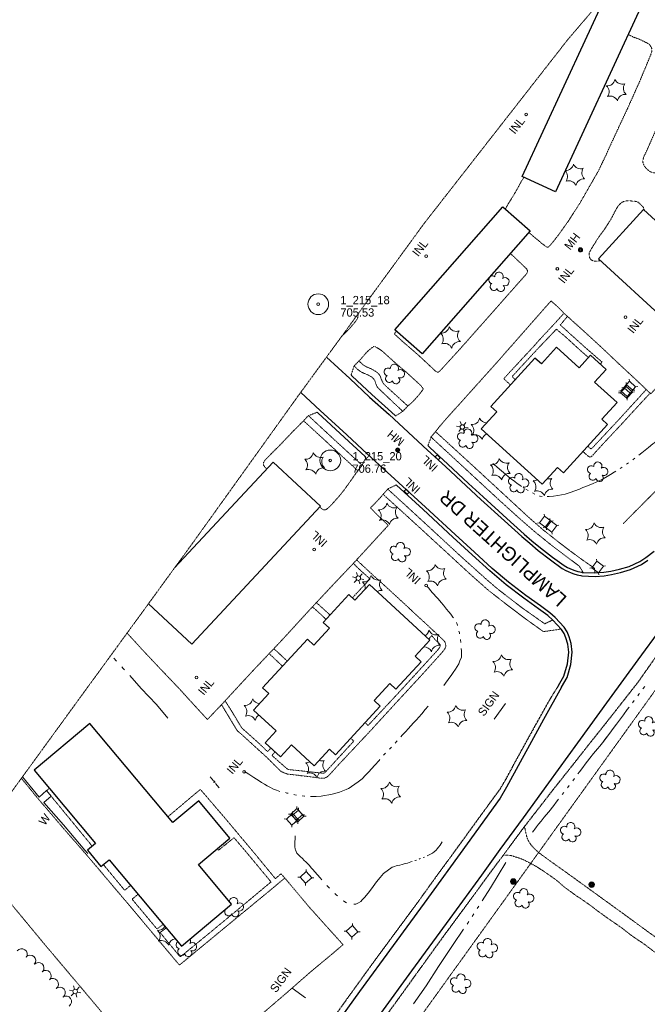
# Model space of a CAD drawing. Extents: x 863487 to 870045, y 569252 to 575761.
# Tile 62 of 66: x 868700 to 869154, y 574346 to 575060. Entities that reach past the tile are written whole.
import ezdxf
from ezdxf.enums import TextEntityAlignment as Align

# ---------------------------------------------------------------- set-up
doc = ezdxf.new("R2010")
doc.units = 0
doc.header["$LTSCALE"] = 0.005
doc.header["$MEASUREMENT"] = 0
for name, pattern in [('DGN Style 3', [37.5, 25, -12.5]), ('DGN Style 4', [56.5, 25, -12.5, 6.5, -12.5]), ('DGN Style 5', [20, 10, -10]), ('DGN Style 6', [74.75, 25, -12.5, 6.25, -12.5, 6, -12.5])]:
    doc.linetypes.add(name, pattern=pattern)
for name, color, linetype, lineweight in [('E_DRN_Grate', 5, 'Continuous', 15), ('E_DWY', 2, 'DGN Style 3', 15), ('E_LAND_Vegetation', 3, 'Continuous', 15), ('E_MAP_Limits', 3, 'DGN Style 3', 15), ('E_MAP_PassPoints', 40, 'Continuous', 15), ('E_MISCPROP', 30, 'Continuous', 15), ('E_MISCPROP_HvyLine', 241, 'Continuous', 25), ('E_MISCPROP_Railing', 30, 'Continuous', 15), ('E_PATH_Sidewalk', 2, 'DGN Style 5', 15), ('E_RDWY', 21, 'Continuous', 25), ('E_RDWY_Gravel', 21, 'DGN Style 3', 25), ('E_RDWY_Name', 21, 'Continuous', 15), ('E_UTL_AboveGroundPipe', 30, 'DGN Style 4', 15), ('E_WTR', 4, 'DGN Style 6', 15)]:
    doc.layers.add(name, color=color, linetype=linetype, lineweight=lineweight)
doc.styles.add('Style-IGR_FONT_0', font='IGR_FONT_0.shx')

# ---------------------------------------------------------------- blocks, each defined once
blk = doc.blocks.new('PP')
at = {"layer": 'E_MAP_PassPoints', "color": 40, "linetype": 'Continuous', "lineweight": 0}
for radius in [7.5, 0.96]:
    blk.add_circle((0, 0), radius, dxfattribs=at)
blk = doc.blocks.new('PED')
at = {"layer": 'E_UTL_AboveGroundPipe', "color": 101, "linetype": 'Continuous', "lineweight": 13}
for p, q in [((-3.12, 2.9), (-4.17, 3.96)), ((2.88, 2.9), (3.94, 3.96)), ((-4.18, -4.16), (-3.12, -3.1)), ((3.94, -4.16), (2.88, -3.1))]:
    blk.add_line(p, q, dxfattribs=at)
at = {"layer": 'E_UTL_AboveGroundPipe', "color": 101, "linetype": 'Continuous', "lineweight": 13, "flags": 128}
blk.add_lwpolyline([(-3.12, -3.1), (2.88, -3.1), (2.88, 2.9), (-3.12, 2.9)], close=True, dxfattribs=at)
blk = doc.blocks.new('SIGN')
at = {"layer": 'E_MISCPROP', "color": 20, "linetype": 'Continuous', "lineweight": 0, "style": 'Style-IGR_FONT_0'}
blk.add_text('SIGN', height=6, rotation=0.00008, dxfattribs=at).set_placement((-9.6, -0.01), align=Align.MIDDLE_LEFT)
blk = doc.blocks.new('INL')
at = {"layer": 'E_MISCPROP_Railing', "color": 40, "linetype": 'Continuous', "lineweight": 0, "style": 'Style-IGR_FONT_0'}
blk.add_text('INL', height=6, rotation=0, dxfattribs=at).set_placement((-5.74, -3.01))
blk = doc.blocks.new('WAL')
at = {"layer": 'E_MISCPROP_Railing', "color": 40, "linetype": 'Continuous', "lineweight": 0, "style": 'Style-IGR_FONT_0'}
blk.add_text('W', height=6, rotation=359.99986, dxfattribs=at).set_placement((-2.27, -0.34), align=Align.MIDDLE_LEFT)
blk = doc.blocks.new('SIGN_1')
at = {"layer": 'E_MISCPROP', "color": 20, "linetype": 'Continuous', "lineweight": 0, "style": 'Style-IGR_FONT_0'}
blk.add_text('SIGN', height=6, rotation=0.00002, dxfattribs=at).set_placement((-9.61, -0.01), align=Align.MIDDLE_LEFT)
blk = doc.blocks.new('LTP')
at = {"layer": 'E_MISCPROP', "color": 20, "linetype": 'Continuous', "lineweight": 0}
for p, q in [((-1.64, 0.07), (-4.24, 0.14)), ((-0.8, 1.43), (-2, 3.73)), ((0.9, 1.42), (2.27, 3.65)), ((-0.88, -1.42), (-2.24, -3.61)), ((0.76, -1.47), (2, -3.65)), ((1.64, -0.02), (4.16, -0.09))]:
    blk.add_line(p, q, dxfattribs=at)
blk.add_circle((0, 0), 1.64, dxfattribs=at)
blk = doc.blocks.new('LTP_1')
at = {"layer": 'E_MISCPROP', "color": 20, "linetype": 'Continuous', "lineweight": 0}
for p, q in [((-1.63, 0.07), (-4.24, 0.14)), ((-0.8, 1.43), (-2, 3.73)), ((0.9, 1.42), (2.27, 3.65)), ((-0.88, -1.42), (-2.24, -3.61)), ((0.76, -1.47), (2, -3.65)), ((1.64, -0.02), (4.16, -0.09))]:
    blk.add_line(p, q, dxfattribs=at)
blk.add_circle((0, 0), 1.64, dxfattribs=at)
blk = doc.blocks.new('INLT')
at = {"layer": 'E_MISCPROP_Railing', "color": 40, "linetype": 'Continuous', "lineweight": 0, "flags": 128}
blk.add_lwpolyline([(3, -2), (3, 0), (0, 0), (0, -2), (3, -2)], dxfattribs=at)
blk = doc.blocks.new('INL_1')
at = {"layer": 'E_MISCPROP_Railing', "color": 40, "linetype": 'Continuous', "lineweight": 0, "style": 'Style-IGR_FONT_0'}
blk.add_text('INL', height=6, rotation=359.99989, dxfattribs=at).set_placement((-5.74, -3.01))
blk = doc.blocks.new('INL_2')
at = {"layer": 'E_MISCPROP_Railing', "color": 40, "linetype": 'Continuous', "lineweight": 0, "style": 'Style-IGR_FONT_0'}
blk.add_text('INL', height=6, rotation=0.00004, dxfattribs=at).set_placement((-5.74, -3.01))
blk = doc.blocks.new('MHO')
at = {"layer": 'E_DRN_Grate', "color": 20, "linetype": 'Continuous', "lineweight": 0}
for centre, radius in [((0.06, 0.01), 1.5), ((0.07, 0.01), 1.22), ((0.06, 0), 0.968), ((0.03, -0.01), 0.605)]:
    blk.add_circle(centre, radius, dxfattribs=at)
blk = doc.blocks.new('MHT')
at = {"layer": 'E_DRN_Grate', "color": 20, "linetype": 'Continuous', "lineweight": 0, "style": 'Style-IGR_FONT_0'}
blk.add_text('MH', height=6, rotation=0.00007, dxfattribs=at).set_placement((-0.08, -3.13), align=Align.CENTER)
blk = doc.blocks.new('PINEL')
at = {"layer": 'E_LAND_Vegetation', "color": 93, "linetype": 'Continuous', "lineweight": 0}
for centre, start, end in [((-8.14, 7.32), 275.21134, 0.97625), ((2.26, 10.71), 215.21134, 300.97625), ((-10.4, -3.39), 335.21134, 60.97625), ((10.41, 3.41), 155.21135, 240.97626), ((-2.25, -10.7), 35.21135, 120.97626), ((8.15, -7.3), 95.21135, 180.97626)]:
    blk.add_arc(centre, 5.72, start, end, dxfattribs=at)
blk = doc.blocks.new('TREE')
at = {"layer": 'E_LAND_Vegetation', "color": 93, "linetype": 'Continuous', "lineweight": 0}
for centre, radius, start, end in [((-4.47, 0.2), 2.78, 78.07164, 279.08269), ((-1.47, 4.28), 2.78, 1.39463, 209.16762), ((3.57, 2.42), 2.97, 278.42374, 139.65762), ((-2.01, -4.2), 2.61, 140.77979, 358.71239), ((3.46, -3.43), 2.97, 196.07455, 79.04782)]:
    blk.add_arc(centre, radius, start, end, dxfattribs=at)
blk = doc.blocks.new('MHO_2')
at = {"layer": 'E_DRN_Grate', "color": 20, "linetype": 'Continuous', "lineweight": 0}
for centre, radius in [((0.06, 0.01), 1.5), ((0.07, 0.01), 1.22), ((0.06, 0), 0.968), ((0.03, -0.01), 0.605)]:
    blk.add_circle(centre, radius, dxfattribs=at)
blk = doc.blocks.new('MHT_1')
at = {"layer": 'E_DRN_Grate', "color": 20, "linetype": 'Continuous', "lineweight": 0, "style": 'Style-IGR_FONT_0'}
blk.add_text('MH', height=6, rotation=0.00011, dxfattribs=at).set_placement((-0.08, -3.13), align=Align.CENTER)
blk = doc.blocks.new('POLE')
at = {"layer": 'E_MISCPROP', "color": 20, "linetype": 'Continuous', "lineweight": 0}
for centre, radius in [((-0.01, 0.02), 2.02), ((-0.01, 0.03), 1.52), ((0, -0.01), 1.01), ((0, 0), 0.502)]:
    blk.add_circle(centre, radius, dxfattribs=at)
blk = doc.blocks.new('LTP_2')
at = {"layer": 'E_MISCPROP', "color": 20, "linetype": 'Continuous', "lineweight": 0}
for p, q in [((-1.63, 0.07), (-4.24, 0.14)), ((-0.8, 1.43), (-2, 3.73)), ((0.9, 1.42), (2.27, 3.65)), ((-0.88, -1.42), (-2.24, -3.61)), ((0.76, -1.47), (2, -3.65)), ((1.64, -0.02), (4.16, -0.09))]:
    blk.add_line(p, q, dxfattribs=at)
blk.add_circle((0, 0), 1.64, dxfattribs=at)
blk = doc.blocks.new('INL_3')
at = {"layer": 'E_MISCPROP_Railing', "color": 40, "linetype": 'Continuous', "lineweight": 0, "style": 'Style-IGR_FONT_0'}
blk.add_text('INL', height=6, rotation=0.00008, dxfattribs=at).set_placement((-5.74, -3.01))

msp = doc.modelspace()

# ---------------------------------------------------------------- linework, layer by layer
at = {"layer": 'E_DWY', "color": 51, "linetype": 'DGN Style 3', "flags": 128}
for points in [[(869217.62, 575101.73), (869216.65, 575088.8), (869215.2, 575072.58), (869208.72, 575072.76), (869204.23, 575072.03), (869202.6, 575071.76), (869201.37, 575071.37), (869200.02, 575070.59), (869198.99, 575069.39), (869197.74, 575067.41), (869196.73, 575065.35), (869195.6, 575062.77), (869191.99, 575052.62), (869186.87, 575041.14), (869176.97, 575018.59), (869165.17, 574990.43), (869154.6, 574966.27), (869151.71, 574960.13), (869151.23, 574958.08), (869151.22, 574956.21), (869151.71, 574954.85), (869152.48, 574953.27), (869153.54, 574952.04), (869155.22, 574950.54), (869156.34, 574949.69), (869157.04, 574949.38), (869157.77, 574949.11), (869159.13, 574948.86), (869160.61, 574948.59), (869161.51, 574948.53), (869163.37, 574948.48), (869165.89, 574948.53), (869167.99, 574948.79), (869168.98, 574949.08), (869170.46, 574949.69), (869172.75, 574950.93), (869174.85, 574952.09), (869176.95, 574953.24), (869178.6, 574953.95), (869179.6, 574954.3), (869180.75, 574954.41), (869182.42, 574954.04), (869183.61, 574953.73), (869184.7, 574953.15), (869186.19, 574952.07), (869187.29, 574951.21), (869188.1, 574950.53), (869218.43, 574921.92), (869230.6, 574910.83), (869249.1, 574895.25), (869232.64, 574875.08), (869221.5, 574861.87), (869218.48, 574858.48), (869208.77, 574867.29), (869201.32, 574873.92), (869199.7, 574875.25), (869199.64, 574875.28)], [(869140.43, 575048.98), (869140.87, 575048.78), (869142.73, 575047.94), (869144.24, 575047.19), (869146.09, 575046.45), (869148.16, 575045.75), (869149.69, 575045.08), (869151.37, 575044.21), (869153.02, 575043.4), (869154.18, 575042.89), (869155.35, 575042.26), (869156.12, 575041.4), (869156.72, 575040.55), (869157.37, 575039.42), (869157.64, 575038.66), (869157.58, 575037.73), (869157.53, 575036.55), (869157.1, 575035.01), (869153.97, 575027.32), (869148.4, 575014.02), (869140.4, 574996.18), (869134.82, 574984.21), (869128.76, 574971.18), (869124.47, 574961.71), (869118.93, 574950.1), (869112.95, 574939.68), (869105.52, 574926.76), (869097.13, 574913.69), (869089.79, 574903.44), (869084.55, 574896.81), (869083.36, 574895.57), (869082.65, 574895), (869082.39, 574894.86), (869081.84, 574894.94), (869081.02, 574895.51), (869079, 574896.88), (869077.74, 574897.91), (869075.88, 574899.54), (869074.69, 574900.45), (869073.47, 574901.47), (869072.38, 574902.36), (869071.52, 574903.13), (869070.49, 574904.07), (869069.59, 574904.86), (869068.65, 574905.63)], [(869338.28, 574997.99), (869338.06, 574994.66), (869335.27, 574975.62), (869330.87, 574956.94), (869324.97, 574939.83), (869310.57, 574912.4), (869277.2, 574862.73), (869218.99, 574787.49), (869174.06, 574732.07), (869136.97, 574694.75)], [(869051.57, 574922.46), (869053.55, 574926.02), (869057.61, 574932.6), (869060.28, 574937.24), (869061.53, 574939.51), (869062.6, 574941.56), (869063.52, 574943.19), (869064.26, 574944.41), (869065.07, 574945.47), (869065.12, 574945.52)], [(869120.39, 574885.14), (869119.45, 574885), (869118.24, 574884.89), (869117.05, 574884.79), (869115.85, 574884.83), (869114.98, 574885.08), (869114.05, 574885.58), (869113.47, 574886.06), (869112.77, 574887.01), (869112.33, 574888.15), (869112.26, 574889.42), (869112.4, 574890.66), (869112.67, 574891.5), (869113.25, 574892.56), (869114.01, 574893.89), (869115.02, 574895.59), (869115.93, 574897.07), (869116.97, 574898.67), (869117.98, 574900.35), (869119.03, 574902), (869123.46, 574908.04), (869127.83, 574914.81), (869130.09, 574919.14), (869131.01, 574920.94), (869132.11, 574922.92), (869133.15, 574924.54), (869134.09, 574925.68), (869134.88, 574926.5), (869135.66, 574927.14), (869136.49, 574927.71), (869137.21, 574928.01), (869138.24, 574928.26), (869139.28, 574928.49), (869140.35, 574928.55), (869141.83, 574928.49), (869143.15, 574928.38), (869144.25, 574928.34), (869145.15, 574928.25), (869145.76, 574928.13), (869146.4, 574927.96), (869146.97, 574927.77), (869147.47, 574927.61), (869147.75, 574927.49), (869150.97, 574924.47), (869151.86, 574923.2), (869152.03, 574921.76)], [(869055.26, 574890.34), (869055.91, 574889.77), (869057.76, 574888.1), (869059.29, 574886.59), (869060.98, 574884.98), (869062.46, 574883.61), (869064.03, 574882.05), (869065.27, 574880.87), (869066.33, 574879.9), (869067.04, 574879.24), (869067.34, 574878.78), (869067.61, 574877.86), (869067.54, 574876.81), (869067.15, 574875.95), (869066.56, 574875.16), (869058.28, 574865.85), (869039.66, 574844.74), (869018.49, 574820.84), (869004.51, 574805.53), (869003.55, 574804.67), (869002.86, 574804.4), (869002.24, 574804.51), (869001.47, 574804.83), (868988.36, 574817.07), (868978.28, 574825.72), (868971.33, 574832.07), (868971.55, 574832.45), (868972.25, 574833.34), (868972.7, 574833.93), (868972.76, 574834.01)], [(868995.59, 574751.2), (868997.21, 574755.41), (868997.83, 574757.46), (869001.21, 574761.47), (869005.27, 574766.54), (869008.78, 574770.54), (869013.02, 574775.34), (869020.81, 574783.92), (869033.97, 574798.6), (869046.1, 574812.1), (869058.1, 574825.77), (869081.37, 574852.28), (869084.6, 574855.97), (869085.33, 574855.45), (869086.57, 574854.36), (869089.35, 574851.91), (869090.45, 574850.76), (869091.26, 574849.96), (869091.89, 574849.34), (869092.35, 574848.9), (869093.04, 574848.15), (869093.47, 574847.67), (869094, 574847.12), (869094.89, 574846.3), (869095.88, 574845.4), (869096.8, 574844.57), (869097.52, 574843.99), (869098.41, 574843.18), (869099.83, 574841.82), (869101.4, 574840.4), (869102.58, 574839.35), (869103.19, 574838.84), (869110.38, 574832.32), (869118.75, 574824.62), (869124.87, 574818.92), (869131.97, 574812.15), (869145.64, 574799.43), (869151.31, 574794.06), (869156.86, 574788.71), (869176.83, 574809.97), (869179.94, 574812.96), (869190.26, 574824.49), (869181.67, 574832.27), (869173.8, 574839.23), (869169.96, 574842.76), (869169.95, 574842.77)], [(868932.69, 574829.69), (868933.23, 574830.32), (868934.5, 574831.61), (868935.94, 574833.07), (868937.16, 574834.32), (868938.92, 574836.09), (868940.82, 574838.25), (868942.34, 574840.05), (868943.45, 574841.43), (868944.39, 574842.96), (868944.93, 574844.44), (868945.18, 574845.97), (868945.13, 574846.74)], [(868972.2, 574772.66), (868977.49, 574776.1), (868981.06, 574779.86), (868981.9, 574780.61), (868982.73, 574781.32), (868983.5, 574782), (868984.35, 574782.76), (868985.38, 574783.81), (868986.4, 574784.94), (868987.27, 574785.9), (868988.01, 574786.76), (868988.76, 574787.59), (868989.67, 574788.68), (868990.52, 574789.81), (868991.12, 574790.59), (868991.67, 574791.41), (868992.12, 574792.08), (868992.12, 574792.29), (868991.91, 574792.82), (868991.29, 574793.7), (868990.56, 574794.64), (868981.2, 574803.21), (868969.85, 574813), (868962.51, 574819.69), (868961.06, 574820.71), (868959.98, 574821.42), (868958.65, 574822.18), (868957.75, 574822.68), (868957.21, 574822.98), (868956.39, 574823), (868955.99, 574822.75), (868954.86, 574821.93), (868953.23, 574820.67), (868951.89, 574819.33), (868950.82, 574818.32), (868949.51, 574816.79), (868948.58, 574815.67), (868947.71, 574814.67), (868947.11, 574814), (868946.54, 574813.37), (868945.77, 574812.66), (868942.15, 574808.83), (868940.01, 574802.35)], [(868915.4, 574775.32), (868908.98, 574772.84), (868905.22, 574768.77), (868897.54, 574761.07), (868888.38, 574751.44), (868881.41, 574744.46), (868879.44, 574742.49), (868877.67, 574740.66), (868876.74, 574739.25), (868876.51, 574737.64), (868876.8, 574736.67), (868877.49, 574735.81), (868878.42, 574734.79), (868878.98, 574734.2)], [(868950.78, 574742.64), (868947.91, 574736.88), (868944.16, 574732.03), (868934.85, 574718.89), (868931.51, 574714.8), (868927.84, 574710.56), (868926.12, 574708.74), (868924.08, 574706.66), (868922.53, 574705.29), (868921.5, 574704.71), (868920.79, 574704.58), (868920.1, 574704.62), (868919.3, 574705.02), (868918.54, 574705.62), (868917.41, 574706.69)], [(868777.87, 574615.38), (868778.07, 574615.17), (868779.6, 574613.5), (868781.68, 574611.27), (868783.83, 574608.96), (868785.55, 574607.08), (868787.27, 574605.14), (868787.86, 574604.45), (868801.59, 574589.86), (868815.79, 574574.95), (868827.1, 574562.49), (868836.04, 574552.81), (868847.56, 574564.97), (868868.67, 574587.84), (868890.4, 574610.79), (868910.39, 574632.67), (868927.97, 574651.48), (868941.62, 574665.86), (868953.29, 574678.59), (868966.92, 574693.47), (868958.98, 574701), (868956.88, 574703.12), (868954.75, 574705.34), (868954.07, 574706.01), (868954.72, 574706.86), (868957.51, 574709.59), (868958.98, 574711.22), (868960.81, 574713.11), (868961.89, 574714.42), (868962.81, 574715.56), (868964.31, 574717.21), (868965.91, 574718.92), (868966.78, 574719.95), (868972.68, 574722.72)], [(869202.09, 574632.4), (868942.38, 574270.92), (868955.91, 574255.45), (869036.98, 574163.84), (869074.82, 574120.43), (869121.59, 574066.44)], [(868701.38, 574510.18), (868713.74, 574495.14), (868733.71, 574471.77), (868748.44, 574454.88), (868780.35, 574417.19), (868815.75, 574374.9), (868849.93, 574403.14), (868878.8, 574426.92), (868892.03, 574437.97), (868909.56, 574417.06), (868934.15, 574389.67), (868927.08, 574383.65), (868910.4, 574369.73), (868892.63, 574354.15), (868865.26, 574330.71), (868848.95, 574315.92), (868848.34, 574314.63), (868847.76, 574312.48), (868847.64, 574309.48), (868847.74, 574307.08), (868848.06, 574304.42), (868848.83, 574302.31), (868849.49, 574300.85), (868850.13, 574299.85), (868850.33, 574299.59), (868851.65, 574297.95), (868852.88, 574296.54), (868854.15, 574295.2), (868856.08, 574293), (868858.64, 574290.24), (868860.66, 574288.04), (868863.12, 574285.41), (868864.06, 574284.39), (868865.3, 574283.06), (868866.49, 574281.77), (868867.28, 574281.01), (868868.27, 574280.35), (868869.85, 574279.56), (868872, 574278.97), (868873.14, 574278.87), (868873.9, 574278.89), (868885.51, 574279.24)], [(869275.31, 574279.24), (869272.97, 574287.83), (869270, 574297.34), (869265.45, 574306.13), (869259.81, 574314.78), (869253.45, 574323.34), (869246.14, 574331.1), (869238.8, 574338.19), (869233.02, 574343.02), (869226.08, 574348.2), (869215.87, 574355.96), (869199.5, 574367.61), (869184.97, 574377.74), (869170.33, 574388.18), (869155, 574398.92), (869139.84, 574410.03), (869125.73, 574420.29), (869111.84, 574430.33), (869099.47, 574439.31), (869092.64, 574444.19), (869085.05, 574449.57), (869079.77, 574453.48), (869076.66, 574455.69), (869075.33, 574456.8), (869072.69, 574459.23), (869070.34, 574461.81), (869068.79, 574464.09), (869067.62, 574466.3), (869066.81, 574469.04), (869066.24, 574471.5), (869065.55, 574475.29)], [(868860.04, 574243.53), (868859.86, 574247.31), (868859.45, 574249.46), (868859.27, 574251.54), (868858.94, 574254.3), (868858.61, 574255.93), (868858.08, 574258.06), (868857.53, 574259.4), (868856.51, 574260.94), (868855.19, 574262.51), (868853.06, 574264.83), (868850.61, 574267.13), (868849.01, 574268.69), (868847.33, 574270.28), (868845.56, 574272.15), (868843.32, 574274.16), (868840.51, 574276.84), (868837.93, 574279.43), (868836.01, 574281.41), (868834.42, 574283.01), (868833.78, 574283.68), (868833.4, 574283.94), (868831.98, 574283.89), (868829.67, 574283.81), (868826.65, 574283.85), (868824.59, 574283.78), (868822.04, 574283.26), (868820.36, 574282.36), (868818.34, 574280.74), (868816.81, 574279.3), (868815.81, 574278.26), (868814.66, 574277.19), (868813.81, 574276.65), (868813.08, 574277.1), (868811.86, 574278.5), (868806.63, 574284.39), (868789.22, 574305.43), (868766.01, 574333.09), (868744.15, 574359.14), (868718.62, 574389.39), (868695.07, 574417.88), (868677.76, 574439.4), (868671.64, 574446.1), (868670.8, 574447.11), (868669.48, 574448.6), (868668.4, 574449.35), (868667.02, 574450.61), (868665.99, 574451.84), (868664.13, 574454.01), (868662.77, 574455.58), (868662.23, 574456.26)], [(869050.06, 574454.37), (869052.3, 574454.59), (869053.57, 574454.55), (869054.56, 574454.45), (869055.86, 574454.23), (869057.69, 574453.66), (869059.59, 574453.04), (869061.34, 574452.49), (869063.03, 574451.92), (869065.06, 574451.06), (869066.92, 574450.13), (869068.69, 574449.18), (869071.19, 574447.87), (869073.93, 574446.4), (869077.29, 574444.19), (869079.55, 574442.75), (869082.05, 574441.05), (869085.65, 574438.52), (869088.48, 574436.49), (869090.58, 574434.72), (869092.52, 574432.96), (869094.67, 574431.2), (869096.5, 574429.79), (869098.87, 574428.1), (869101.14, 574426.42), (869102.87, 574425.22), (869105.73, 574423.32), (869108.4, 574421.48), (869111.39, 574419.4), (869113.91, 574417.62), (869116.22, 574415.78), (869118.08, 574414.36), (869120.1, 574412.9), (869122.33, 574411.31), (869124.83, 574409.48), (869127.01, 574407.92), (869129.42, 574406.27), (869131.46, 574404.94), (869134.18, 574403.03), (869137.18, 574400.82), (869139.77, 574398.8), (869141.92, 574397.07), (869145.01, 574394.88), (869147.27, 574393.32), (869149.98, 574391.56), (869151.94, 574390.2), (869162.89, 574381.85), (869171.89, 574375.32), (869179.4, 574369.82), (869188.03, 574363.83), (869195.56, 574358.19), (869203.4, 574353.12), (869208.77, 574349.56), (869217.97, 574343.05), (869223.84, 574338.82), (869229.58, 574334.26), (869235.3, 574329.28), (869239.51, 574325.22), (869247.68, 574316.2), (869253.18, 574308.39), (869257.91, 574300.95), (869261.39, 574293.73), (869264.26, 574285.86), (869266.25, 574275.22), (869266.8, 574267.53)]]:
    msp.add_lwpolyline(points, dxfattribs=at)
at = {"layer": 'E_LAND_Vegetation', "color": 93, "linetype": 'Continuous'}
for centre, radius, start, end in [((869095.26, 574956.17), 5.72, 266.58616, 349.66184), ((869106.13, 574957.46), 5.72, 203.89694, 289.66185), ((869112.68, 574948.7), 5.72, 143.89694, 229.66186), ((869090.95, 574946.12), 5.72, 323.89693, 47.01655), ((869108.37, 574938.65), 5.72, 83.89694, 169.66185), ((869097.5, 574937.35), 5.72, 23.89693, 109.66184), ((869027.4, 574772.15), 5.72, 263.89693, 349.66184), ((869023.08, 574762.1), 5.72, 323.89693, 49.66184), ((869038.26, 574773.44), 5.72, 203.89694, 268.92264), ((869029.63, 574753.33), 5.72, 23.89693, 109.66184), ((869040.5, 574754.63), 5.72, 114.69735, 169.66185), ((869072.39, 574731.5), 5.72, 263.89693, 295.63282), ((869068.08, 574721.44), 5.72, 323.89693, 49.66184), ((869083.26, 574732.79), 5.72, 255.47288, 289.66185), ((869089.81, 574724.03), 5.72, 143.89694, 229.66186), ((869074.63, 574712.68), 5.72, 23.89693, 109.66184), ((869085.49, 574713.97), 5.72, 83.89694, 169.66185), ((868948.83, 574658.15), 5.72, 263.89693, 349.66184), ((868944.51, 574648.1), 5.72, 350.40155, 49.66184), ((868959.69, 574659.44), 5.72, 203.89694, 289.66185), ((868966.25, 574650.68), 5.72, 143.89694, 229.66186), ((868961.93, 574640.62), 5.72, 83.89694, 122.91364), ((868990.72, 574618.44), 5.72, 298.56689, 349.66184), ((869001.58, 574619.73), 5.72, 203.89694, 289.66185), ((869008.13, 574610.97), 5.72, 143.89694, 229.66186), ((868992.95, 574599.62), 5.72, 23.89693, 94.40514), ((869003.82, 574600.91), 5.72, 83.89694, 169.66185), ((868863.17, 574568.68), 5.72, 263.89693, 349.66184), ((868874.04, 574569.98), 5.72, 203.89694, 266.95785), ((868858.86, 574558.63), 5.72, 323.89693, 49.66184), ((868865.41, 574549.87), 5.72, 23.89693, 109.66184), ((868876.28, 574551.16), 5.72, 121.60158, 169.66185), ((868918.69, 574528.51), 5.72, 251.01799, 289.66185), ((868925.25, 574519.75), 5.72, 143.89694, 229.66186), ((868907.83, 574527.22), 5.72, 263.89693, 295.78446), ((868903.51, 574517.16), 5.72, 323.89693, 49.66184), ((868920.93, 574509.69), 5.72, 83.89694, 169.66185), ((868910.07, 574508.4), 5.72, 23.89693, 109.66184), ((868854.96, 574420.95), 2.97, 327.10927, 183.05384), ((868851.32, 574413.44), 2.78, 126.75718, 327.76822), ((868850.24, 574418.38), 2.78, 257.29474, 257.85315), ((868859.29, 574417), 2.97, 244.76009, 127.73336), ((868856.25, 574412.39), 2.61, 189.46532, 47.39793), ((868800.41, 574405.76), 5.72, 263.89693, 328.80334), ((868796.09, 574395.71), 5.72, 323.89693, 49.66184), ((868802.65, 574386.95), 5.72, 23.89693, 109.66184), ((868813.51, 574388.24), 5.72, 97.77324, 169.66185), ((868816.19, 574389.59), 2.78, 127.35106, 257.85315), ((868820.91, 574392.15), 2.97, 327.10927, 32.72691), ((868825.23, 574388.2), 2.97, 244.76009, 127.73336), ((868701.57, 574382.8), 4, 324.18334, 144.16801), ((868707.78, 574378.13), 4, 318.06852, 138.0532), ((868817.27, 574384.65), 2.78, 126.75718, 327.76822), ((868822.2, 574383.59), 2.61, 189.46532, 47.39793), ((868713.74, 574372.78), 4, 318.06852, 138.0532), ((868719.01, 574367.1), 4, 311.43964, 131.42432), ((868724.22, 574361.2), 4, 307.93707, 127.92174), ((868729.14, 574354.88), 4, 307.93707, 127.92174), ((868733.67, 574348.48), 4, 303.72479, 123.70946)]:
    msp.add_arc(centre, radius, start, end, dxfattribs=at)
at = {"layer": 'E_MAP_Limits', "color": 73, "linetype": 'DGN Style 3', "flags": 128}
msp.add_lwpolyline([(868659.27, 574452.19), (868735.88, 574557.68), (868824.73, 574679.75), (868900.91, 574786.15), (868992.98, 574912.29), (869096.75, 575045.24), (869175.64, 575137.82)], dxfattribs=at)
at = {"layer": 'E_MISCPROP', "color": 20, "linetype": 'Continuous'}
for p, q in [((869043.61, 574553.04), (869051.85, 574564.31)), ((868906.92, 574351.09), (868897.4, 574358.29))]:
    msp.add_line(p, q, dxfattribs=at)
at = {"layer": 'E_MISCPROP_HvyLine', "color": 241, "linetype": 'Continuous', "flags": 128}
for points in [[(869125.8, 575079.34), (869149.42, 575068.43), (869087.81, 574935.05), (869063.72, 574946.17), (869124.54, 575077.85)], [(868793.38, 574636.69), (868824.85, 574607.36), (868917.94, 574707.26), (868883.65, 574739.21), (868812.21, 574662.55)]]:
    msp.add_lwpolyline(points, dxfattribs=at)
for points in [[(869069.58, 574906.68), (868991.49, 574817.59), (868971.65, 574834.98), (869049.74, 574924.07)], [(869151.62, 574922.14), (869201.14, 574876.92), (869168.51, 574841.19), (869118.99, 574886.41)], [(869034.21, 574763.38), (869078.21, 574723.29), (869089.26, 574735.42), (869093.68, 574731.4), (869125.59, 574766.42), (869121.39, 574770.24), (869132.48, 574782.41), (869116.23, 574797.21), (869124.53, 574806.32), (869113.2, 574816.64), (869104.99, 574807.63), (869088.7, 574822.48), (869077.67, 574810.38), (869073.05, 574814.58), (869041.11, 574779.53), (869045.38, 574775.65)], [(868953.3, 574650.54), (868996.98, 574610.16), (868986.25, 574598.56), (868990.64, 574594.5), (868972.46, 574574.83), (868968.08, 574578.88), (868956.62, 574566.48), (868961.08, 574562.36), (868928.62, 574527.25), (868924.33, 574531.21), (868913.32, 574519.29), (868896.9, 574534.47), (868888.83, 574525.74), (868877.85, 574535.89), (868885.78, 574544.47), (868869.42, 574559.6), (868880.54, 574571.62), (868876, 574575.82), (868908.41, 574610.88), (868912.91, 574606.72), (868924.25, 574618.99), (868919.77, 574623.14), (868938.34, 574643.23), (868942.76, 574639.14)], [(868811, 574478.16), (868750.95, 574549.99), (868710.55, 574516.21), (868755.09, 574462.94), (868749.23, 574458.04), (868758.99, 574446.36), (868764.81, 574451.23), (868817.2, 574388.57), (868853.53, 574418.94), (868829.45, 574447.75), (868852.25, 574466.81), (868829.69, 574493.79)]]:
    msp.add_lwpolyline(points, close=True, dxfattribs=at)
at = {"layer": 'E_MISCPROP_Railing', "color": 40, "linetype": 'Continuous'}
for p, q in [((868841.13, 574508.35), (868840.87, 574506.8)), ((868840.16, 574507.64), (868841.96, 574507.32))]:
    msp.add_line(p, q, dxfattribs=at)
at = {"layer": 'E_MISCPROP_Railing', "color": 40, "linetype": 'Continuous', "flags": 128}
for points in [[(868702.12, 574511.2), (868714.14, 574496.59), (868719.49, 574501.26), (868722.89, 574497.27), (868717.64, 574492.77), (868731.76, 574476.4), (868747.23, 574458.08), (868749.39, 574455.61)], [(868838.07, 574511.26), (868840.39, 574508.38)], [(868841.92, 574506.48), (868844.56, 574503.21)]]:
    msp.add_lwpolyline(points, dxfattribs=at)
at = {"layer": 'E_MISCPROP_Railing', "color": 40, "linetype": 'Continuous'}
for centre in [(869066.64, 574991.15), (868994.38, 574888.44), (869089.24, 574879.25), (869138.53, 574844.22), (868913.2, 574675.97), (868994.27, 574649.94), (868828.16, 574583.24), (868862.54, 574514.93)]:
    msp.add_circle(centre, 0.975, dxfattribs=at)
at = {"layer": 'E_PATH_Sidewalk', "color": 51, "linetype": 'DGN Style 5', "flags": 128}
for points in [[(869094.06, 574847.07), (869088.04, 574840.44), (869076.71, 574828.26), (869073.04, 574824.13), (869072.14, 574823.11), (869050.46, 574799.67), (869052.62, 574797.65), (869055.4, 574795.21)], [(869120.34, 574810.14), (869121.58, 574811.71), (869108.68, 574822.96), (869102.9, 574828.21), (869098.78, 574831.83), (869095.47, 574834.96), (869091.4, 574838.53), (869096.54, 574844.8)], [(869058.86, 574799), (869058.28, 574799.53), (869056.48, 574801.18), (869062.45, 574807.72), (869075.46, 574821.76), (869088.58, 574835.55), (869094.9, 574830.24), (869106.96, 574819.19), (869111.74, 574815.03)], [(868942.17, 574808.84), (868944.33, 574806.76), (868945.92, 574805.53), (868947.46, 574804.46), (868948.94, 574803.77), (868950.8, 574803.02), (868952.53, 574802.23), (868953.87, 574801.52), (868955.29, 574800.67), (868956.81, 574798.94), (868957.43, 574797.56), (868958.1, 574795.41), (868958.84, 574793.81), (868959.59, 574792.97), (868960.19, 574792.43), (868961.2, 574791.39), (868961.49, 574791.08), (868977.39, 574776.04)], [(868945.63, 574812.51), (868948.65, 574809.76), (868950.27, 574808.68), (868951.62, 574808.03), (868953.14, 574807.4), (868954.67, 574806.74), (868956.34, 574805.82), (868958.14, 574804.69), (868959.33, 574803.78), (868960.33, 574802.69), (868960.94, 574801.66), (868961.44, 574800.57), (868962.11, 574798.74), (868962.57, 574797.75), (868963.39, 574796.33), (868964.26, 574795.26), (868965.26, 574794.23), (868981.05, 574779.86)], [(869107.85, 574746.95), (869110.2, 574744.72), (869111.54, 574743.6), (869112.3, 574743.04), (869112.81, 574742.91), (869113.18, 574742.94), (869113.55, 574743.02), (869114.11, 574743.42), (869114.19, 574743.49), (869122.65, 574752.81), (869134.26, 574765.16), (869148.15, 574780.31), (869156.37, 574789.19)], [(869153.6, 574791.85), (869147.17, 574784.76), (869134.69, 574771.05), (869120.2, 574755.52), (869113.68, 574748.67), (869111.33, 574750.77)], [(868909.12, 574772.89), (868929.07, 574754.35), (868947.97, 574737.02)], [(868905.6, 574769.19), (868924.73, 574751.62), (868944.9, 574732.99)], [(869001.07, 574761.32), (869008.32, 574754.72), (869027.08, 574737.56), (869069.05, 574698.77), (869079.17, 574690.01), (869090.98, 574680.69), (869098.68, 574674.79), (869107.98, 574667.99), (869116.15, 574662.36), (869116.32, 574658.95)], [(869107.84, 574659.36), (869106.66, 574661.43), (869104.89, 574664.14), (869103.68, 574665), (869095.25, 574671.26), (869084.81, 574679.21), (869072.7, 574689), (869061.15, 574699.06), (869047.95, 574711.03), (869033.73, 574724.15), (869012.46, 574743.89), (868997.81, 574757.41)], [(869091.97, 574618.34), (869085.84, 574617.41), (869079.18, 574616.45), (869067.77, 574624.61), (869053.97, 574634.98), (869039.1, 574646.6), (869026.89, 574657.43), (869011.84, 574671.29), (868991.99, 574689.6), (868978.4, 574702.03), (868963.14, 574715.93)], [(868966.55, 574719.67), (868982.69, 574704.91), (868999.53, 574689.38), (869018.74, 574671.58), (869032.32, 574659.36), (869039.98, 574652.51), (869047.12, 574646.49), (869063.96, 574633.53), (869080.12, 574622.14), (869086, 574624.87)], [(868943.97, 574668.42), (868954.71, 574658.41), (868966.34, 574647.89), (868980.86, 574634.5), (868985.99, 574629.61), (868993.28, 574622.97), (868998.48, 574618.08), (869003.96, 574613), (869004.96, 574612.03), (869006.26, 574610.81), (869007.26, 574609.79), (869007.97, 574608.77), (869008.22, 574608.08), (869008.4, 574607.21), (869008.5, 574606.47), (869008.46, 574605.45), (869008.3, 574605.03), (869008.03, 574604.35), (869007.52, 574603.56), (869006.64, 574602.41), (869005.77, 574601.31), (869004.86, 574600.27), (869004.28, 574599.6), (868990.54, 574584.39), (868973.94, 574566.42), (868951.99, 574542.47), (868931.98, 574521.16), (868924.1, 574512.5), (868923.25, 574511.69), (868922.35, 574511.06), (868921.47, 574510.56), (868920.84, 574510.39), (868919.74, 574510.33), (868918.8, 574510.31), (868917.75, 574510.33), (868908.12, 574511.61), (868894.95, 574513.15), (868894.18, 574513.24), (868893.47, 574513.43), (868892.27, 574513.83), (868891.54, 574514.19), (868890.43, 574514.63), (868889.49, 574515.13), (868888.6, 574515.75), (868878.91, 574525.43), (868871.59, 574532.1), (868860.5, 574542.24), (868858.05, 574544.25), (868857.41, 574545.03), (868857.18, 574545.37), (868846.2, 574563.54)], [(868941.62, 574665.86), (868946.4, 574661.15), (868953.73, 574654.61), (868940.88, 574640.88)], [(868914.85, 574637.44), (868916.66, 574635.87), (868923.09, 574630.05), (868924.71, 574628.48)], [(868911.98, 574634.38), (868915.59, 574631.27), (868918.41, 574628.61), (868921.86, 574625.39)], [(868950.14, 574550.53), (868952.28, 574548.48), (868973.6, 574571.34), (868983.27, 574581.91), (869002.51, 574602.92), (869003.23, 574603.88), (869004.18, 574605.03), (869004.53, 574605.84), (869004.53, 574606.67), (869004.18, 574607.33), (869003.33, 574608.29), (869002.35, 574609), (869000.51, 574610.96), (868998.33, 574613.58), (868996.14, 574610.93)], [(868884.01, 574604.05), (868886.5, 574601.95), (868891.4, 574597.3), (868893.87, 574595.15)], [(868880.64, 574600.49), (868882.08, 574599.23), (868883.43, 574597.93), (868888.17, 574593.47), (868890.45, 574591.44)], [(868848.8, 574566.31), (868852.96, 574559.84), (868860.19, 574547.77), (868860.49, 574547.3), (868860.69, 574546.99), (868860.88, 574546.68), (868873.58, 574535.28), (868879.63, 574529.51), (868881.93, 574532.13)], [(868884.95, 574529.33), (868882.76, 574526.72), (868892.18, 574518.35), (868892.96, 574517.74), (868893.64, 574517.17), (868894.29, 574516.73), (868894.84, 574516.61), (868895.31, 574516.5), (868906.53, 574515.33), (868919.79, 574513.86), (868920.24, 574513.89), (868920.53, 574513.96), (868920.83, 574514.08), (868930.23, 574524.38), (868941.96, 574537.15), (868939.69, 574539.23)], [(868719.56, 574501.18), (868721.61, 574502.98)], [(868807.45, 574482.41), (868827.31, 574499.13), (868830.96, 574502.12), (868849.13, 574480.89), (868870.7, 574455.14), (868885.21, 574437.49), (868889.26, 574441.08), (868892.03, 574437.97)], [(868752.73, 574460.96), (868722.89, 574497.27)], [(868843.21, 574459.25), (868844.05, 574458.1), (868855.26, 574467.16), (868865.13, 574455.57), (868882.06, 574435.13), (868861.46, 574417.94), (868836.54, 574397.33), (868816.34, 574380.79), (868801.76, 574398.45), (868806.17, 574401.77)], [(868780.36, 574432.64), (868776.18, 574429.07), (868760.66, 574447.76)], [(868803.99, 574404.37), (868799.54, 574401.03), (868781.53, 574422.63), (868785.75, 574426.19)]]:
    msp.add_lwpolyline(points, dxfattribs=at)
at = {"layer": 'E_RDWY', "color": 21, "linetype": 'Continuous', "flags": 128}
for points in [[(868922.17, 574815.27), (868939.11, 574799.78), (868953.42, 574786.4), (868967.45, 574773.62), (868995.36, 574748.02), (869008.32, 574736.04), (869023.33, 574722.04), (869033.81, 574712.17), (869051.02, 574696.61), (869063.61, 574685.27), (869069.26, 574680.43), (869075.49, 574675.29), (869084.24, 574668.5), (869092.84, 574662.2), (869095.47, 574660.76), (869097.19, 574659.89), (869099.15, 574659.03), (869101.08, 574658.3), (869103.52, 574657.69), (869104.89, 574657.36), (869106.19, 574657.03), (869106.97, 574656.9), (869116.51, 574656.44), (869123.15, 574656.94), (869128.33, 574657.78), (869134.94, 574659.21), (869142.14, 574661.39), (869150.21, 574665.1), (869154.84, 574668.2)], [(868940.01, 574802.35), (868940.8, 574801.62), (868955.12, 574788.24), (868969.14, 574775.47), (868972.2, 574772.66)], [(869092.32, 574576.23), (869096.35, 574583.32), (869099.06, 574592.6), (869100.02, 574601.53), (869099.33, 574607.9), (869097.8, 574612.72), (869096.42, 574616.26), (869094.23, 574619.57), (869087.78, 574626.63), (869083.91, 574630.1), (869077.03, 574635.07), (869066.46, 574642.67), (869053.86, 574652.31), (869042.05, 574662.3), (869029.34, 574673.96), (869015.26, 574686.77), (868993.74, 574706.68), (868974.62, 574724.34), (868951.79, 574745.1), (868936.96, 574758.89), (868917.54, 574776.74), (868903.55, 574789.76)], [(868950.78, 574742.64), (868950.1, 574743.26), (868935.26, 574757.05), (868915.84, 574774.9), (868915.4, 574775.32)], [(868995.59, 574751.2), (868997.05, 574749.86), (869010.02, 574737.88), (869025.04, 574723.86), (869035.51, 574714.01), (869052.7, 574698.46), (869065.26, 574687.15), (869070.87, 574682.34), (869077.05, 574677.24), (869085.75, 574670.5), (869094.19, 574664.31), (869096.63, 574662.97), (869098.26, 574662.15), (869100.09, 574661.34), (869101.83, 574660.69), (869104.12, 574660.11), (869105.48, 574659.79), (869106.71, 574659.48), (869107.24, 574659.39), (869116.47, 574658.94), (869122.85, 574659.42), (869127.86, 574660.24), (869134.31, 574661.63), (869141.25, 574663.73), (869148.99, 574667.29), (869153.38, 574670.23), (869159.24, 574674.76)], [(869090.15, 574577.47), (869094.03, 574584.3), (869096.6, 574593.09), (869097.5, 574601.53), (869096.87, 574607.38), (869095.44, 574611.89), (869094.19, 574615.11), (869092.25, 574618.03), (869086.02, 574624.85), (869082.34, 574628.15), (869075.57, 574633.04), (869064.97, 574640.67), (869052.29, 574650.36), (869040.4, 574660.42), (869027.66, 574672.11), (869013.56, 574684.93), (868992.04, 574704.84), (868972.93, 574722.5), (868972.68, 574722.72)], [(868961.6, 574339.92), (868984.03, 574370.79), (869011.66, 574408.67), (869034.54, 574440.07), (869047.82, 574458.57), (869064.72, 574481.53), (869083.08, 574506.99), (869104.08, 574535.91), (869127.07, 574567.41), (869147.81, 574596.02), (869164.4, 574618.65)], [(869092.32, 574576.23), (869079.31, 574552.73), (869069.05, 574534.11), (869062.38, 574521.91), (869052.53, 574503.85), (869047.78, 574495.76), (869023.93, 574462.76), (868992.85, 574419.87), (868970.35, 574389.04), (868946.1, 574355.77), (868923.05, 574323.88), (868890.53, 574278.77), (868873.13, 574254.8), (868849.57, 574221.78)]]:
    msp.add_lwpolyline(points, dxfattribs=at)
at = {"layer": 'E_RDWY_Gravel', "color": 21, "linetype": 'DGN Style 3', "flags": 128}
for points in [[(868869.52, 574205.05), (868899.43, 574247.29), (868919.05, 574274.52), (868941.3, 574304.86), (868957.59, 574327.44), (868975.65, 574352.35), (868992.34, 574375.58), (869007.41, 574396.43), (869022.43, 574416.81), (869039.69, 574440.43), (869050.44, 574454.89), (869065.21, 574474.86), (869086.71, 574502.57), (869102.77, 574522.8), (869111.56, 574534.04), (869124.01, 574549.63), (869135.41, 574564.18), (869147.72, 574579.85), (869172.8, 574615.63), (869192.84, 574643.29), (869212.28, 574673.91), (869233.92, 574705.34), (869260.04, 574741.59), (869276.13, 574763.01), (869295.99, 574788.97), (869310.66, 574807.24), (869327.99, 574828.47), (869345.92, 574848.94), (869373.6, 574881.51), (869397.35, 574909.09), (869416.24, 574930.96)], [(868846.76, 574224.9), (868885.21, 574278.83), (868909.58, 574312.15), (868921.24, 574328.28), (868938.57, 574352.45), (868953.13, 574372.66), (868968, 574392.91), (868986.46, 574417.87), (869000.37, 574437.23), (869020.83, 574465.28), (869036.59, 574487.05), (869043.88, 574496.98), (869047.87, 574502.38), (869052.17, 574509.73), (869060.41, 574525.05), (869074.74, 574550.94), (869083.62, 574566.86), (869090.24, 574577.42)]]:
    msp.add_lwpolyline(points, dxfattribs=at)
at = {"layer": 'E_WTR', "color": 161, "linetype": 'Continuous'}
msp.add_line((869127.2, 574542.99), (869122.89, 574537.1), dxfattribs=at)
at = {"layer": 'E_WTR', "color": 161, "linetype": 'Continuous', "flags": 128}
for points in [[(869168.51, 574761.65), (869167.63, 574760.52), (869165.66, 574758.73), (869163.31, 574756.62), (869159.7, 574753.5), (869158.44, 574752.41), (869155.28, 574749.79), (869152.89, 574747.83), (869150.39, 574745.87), (869148.26, 574744.22)], [(869063.42, 574721.62), (869062.12, 574722.54), (869060.09, 574723.83), (869058.39, 574725.1), (869056.08, 574726.82), (869053.82, 574728.58), (869051.63, 574730.49), (869048.9, 574732.94), (869045.72, 574735.59), (869043.42, 574737.46), (869042.46, 574738.22)], [(869140.84, 574738.75), (869139.36, 574737.67), (869139.34, 574737.66)], [(869145.31, 574742.01), (869144.22, 574741.21), (869143.82, 574740.92)], [(869131.6, 574732.65), (869130.35, 574731.86), (869127.63, 574730.18), (869125.22, 574728.8), (869122.34, 574727.24), (869117.47, 574724.73), (869115.13, 574723.66), (869111.14, 574722.1), (869107.69, 574720.77)], [(869136.28, 574735.6), (869134.72, 574734.62)], [(869068.06, 574718.59), (869066.49, 574719.56)], [(869073.02, 574716.13), (869071.33, 574716.89)], [(869107.69, 574720.77), (869107.26, 574720.6), (869105.18, 574719.66), (869101.9, 574718.38), (869098.5, 574717.28), (869094.85, 574716.12), (869092.21, 574715.47), (869089.71, 574715.02), (869086.4, 574714.56), (869083.25, 574714.23), (869081.91, 574714.23)], [(869078.23, 574714.42), (869076.79, 574714.54), (869076.42, 574714.7)], [(869014, 574626.51), (869013.69, 574626.95), (869012.19, 574629), (869010.73, 574630.82), (869009.1, 574632.81), (869006.77, 574635.58), (869005.17, 574637.47), (869002.96, 574640.11), (869001.41, 574641.88), (868999.95, 574643.53), (868998.78, 574644.89), (868997.82, 574646.1), (868996.84, 574647.16), (868996.16, 574647.91), (868995.69, 574648.5), (868994.95, 574649.24)], [(869016.98, 574620.97), (869016.91, 574621.24), (869016.27, 574622.96)], [(869018.51, 574614.82), (869018.38, 574615.54), (869018.04, 574616.88)], [(869019.41, 574608.54), (869019.16, 574610.5), (869019.14, 574610.64)], [(869007.12, 574577.4), (869011.44, 574583.47), (869012.31, 574584.63), (869013.9, 574586.77), (869015.65, 574589.33), (869016.79, 574591.22), (869017.86, 574593.19), (869018.79, 574595.27), (869019.78, 574597.99), (869019.96, 574600.27), (869019.81, 574602.59), (869019.77, 574604.33)], [(868770.27, 574595.15), (868768.35, 574597.26)], [(868776.02, 574588.81), (868775.07, 574589.86), (868774.1, 574590.93)], [(868807.37, 574553.7), (868799.14, 574563.56), (868788.19, 574575.37), (868779.85, 574584.58)], [(869152.47, 574576.72), (869151.16, 574575.08)], [(869144.92, 574566.65), (869143.65, 574564.99)], [(869148.66, 574571.72), (869148.33, 574571.27), (869147.43, 574570.02)], [(868976.06, 574540.29), (868977.02, 574541.37), (868979.51, 574544.15), (868981.37, 574546.12), (868985.21, 574550.34), (868987.24, 574552.52), (868988.91, 574554.4), (868991.15, 574557.01), (868993.63, 574560.04), (868995.66, 574562.53)], [(869141.13, 574561.63), (869139.89, 574559.96), (869137.09, 574556.1), (869134.97, 574553.24), (869132.08, 574549.38), (869129.71, 574546.26), (869127.2, 574542.99), (869122.98, 574537.23)], [(868971.95, 574535.74), (868973.21, 574537.1), (868973.33, 574537.24)], [(869122.98, 574537.23), (869122.89, 574537.1), (869119.97, 574533.43), (869118.28, 574531.46), (869115.45, 574528.05), (869112.85, 574524.81), (869109.35, 574520.43), (869107.64, 574518.13), (869105.28, 574514.86), (869104.16, 574513.34)], [(868967.74, 574531.28), (868969.03, 574532.58), (868969.17, 574532.74)], [(868939.24, 574503.64), (868940.38, 574504.35), (868942.67, 574505.9), (868945.23, 574507.66), (868947.9, 574509.89), (868950.41, 574512.43), (868952.78, 574514.86), (868954.8, 574517.04), (868957.23, 574519.68), (868960.25, 574523.04), (868960.83, 574523.75)], [(868963.44, 574526.9), (868963.54, 574527.02), (868964.86, 574528.37)], [(868862.67, 574514.95), (868864.08, 574514.37), (868865.88, 574513.3), (868867.49, 574512.28), (868869.68, 574510.86), (868871.64, 574509.52), (868873.35, 574508.41), (868875.27, 574507.18), (868877.31, 574505.97), (868879.34, 574504.83), (868881.2, 574503.84), (868883.83, 574502.43), (868885.95, 574501.49), (868888.37, 574500.74), (868888.53, 574500.7)], [(869101.67, 574509.97), (869100.4, 574508.29)], [(868910.66, 574497.08), (868912.11, 574497.08), (868914.78, 574497.11), (868918.24, 574497.34), (868920.66, 574497.65), (868923.78, 574498.27), (868926.22, 574498.78), (868928.9, 574499.49), (868931.49, 574500.23), (868934.07, 574501.16), (868936.36, 574502.07), (868938.04, 574502.89), (868939.24, 574503.64)], [(869097.88, 574504.94), (869096.59, 574503.28)], [(868892.51, 574499.8), (868893.55, 574499.54), (868894.51, 574499.36)], [(868898.5, 574498.49), (868899.19, 574498.31), (868900.51, 574498.09)], [(868904.55, 574497.48), (868906.31, 574497.25), (868906.58, 574497.23)], [(869090.09, 574495.05), (869088.44, 574492.86), (869086.68, 574490.55), (869083.12, 574486.03), (869081.16, 574483.66), (869079.76, 574481.95), (869077.48, 574479.11), (869075.68, 574476.94), (869074.23, 574475.1), (869072.97, 574473.46), (869072.2, 574472.42), (869071.19, 574471.22)], [(869094, 574499.99), (869092.71, 574498.38), (869092.68, 574498.35)], [(868918.84, 574436.59), (868917.62, 574438), (868915.65, 574440.3), (868913.81, 574442.42), (868912.29, 574444.07), (868911.1, 574445.43), (868909.83, 574447.1), (868908.46, 574448.5), (868907.23, 574449.64), (868906.09, 574450.74), (868904.75, 574452.03), (868903.23, 574453.53), (868902.35, 574454.37), (868901.6, 574455.1), (868900.75, 574456.07), (868900.17, 574457.13), (868899.7, 574458.27), (868899.64, 574458.96), (868899.38, 574460.85), (868899.3, 574462.49), (868899.37, 574464.24), (868899.46, 574466.28), (868899.5, 574467.98), (868899.56, 574468.53)], [(869005.82, 574464.12), (869004.37, 574461.87), (869003.24, 574460.35), (869002.34, 574459.15), (869001.5, 574458.24), (869000.14, 574456.96), (868998.84, 574455.94), (868997.55, 574455.2), (868996.12, 574454.52), (868994.99, 574453.99)], [(868990.17, 574452.01), (868989.62, 574451.81), (868989.19, 574451.65)], [(868993.07, 574453.18), (868992.15, 574452.82), (868992.09, 574452.79)], [(868969.68, 574445.76), (868963.37, 574441.14), (868961.1, 574438.4), (868958.45, 574435.24), (868954.75, 574430.16), (868952.31, 574427.06), (868949.6, 574423.84), (868948.04, 574422.08), (868946.96, 574421.07), (868945.3, 574419.92), (868943.35, 574419.1), (868941.88, 574418.97)], [(868984.23, 574449.98), (868983.28, 574449.64), (868980.89, 574448.82), (868978.5, 574448.13), (868977.02, 574447.72), (868975.29, 574447.36), (868973.71, 574447), (868972.7, 574446.7), (868971.41, 574446.38), (868970.64, 574446.17), (868969.68, 574445.76)], [(868987.22, 574450.95), (868986.47, 574450.7), (868986.22, 574450.62)], [(869034.93, 574421.47), (869040.93, 574430.88), (869052.01, 574449.18)], [(868924.25, 574430.5), (868923.34, 574431.49), (868922.49, 574432.57)], [(868930.2, 574424.95), (868929.22, 574425.89), (868928.19, 574426.77)], [(868936.65, 574420.01), (868936.64, 574420.01), (868934.7, 574421.21), (868934.35, 574421.46)], [(869031.31, 574415.8), (869032.51, 574417.69)], [(869027.68, 574410.12), (869028.89, 574412.01)], [(869023.89, 574404.55), (869025.16, 574406.41)], [(869003.31, 574373.76), (869013.82, 574389.8), (869021.36, 574400.85)], [(868985.21, 574346.71), (868994.23, 574359.91), (869003.31, 574373.76)]]:
    msp.add_lwpolyline(points, dxfattribs=at)

# ---------------------------------------------------------------- block references
at = {"layer": 'E_DRN_Grate', "color": 20, "linetype": 'Continuous', "rotation": 51.8793823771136}
for name, p in [('MHT_1', (869099.96, 574899.32)), ('MHO_2', (869105.94, 574892.94))]:
    msp.add_blockref(name, p, dxfattribs=at)
at = {"layer": 'E_DRN_Grate', "color": 20, "linetype": 'Continuous', "xscale": 1.000002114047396, "yscale": 1.000002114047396, "zscale": 1.000002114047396}
for name, p, rotation in [('MHT', (868972.15, 574756.63), 140.488178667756), ('MHO', (868973.65, 574748.05), 320.488178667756)]:
    msp.add_blockref(name, p, dxfattribs=dict(at, rotation=rotation))
at = {"layer": 'E_LAND_Vegetation', "color": 93, "linetype": 'Continuous', "xscale": 1.000001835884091, "yscale": 1.000001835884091, "zscale": 1.000001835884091, "rotation": 48.68554361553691}
for name, p in [('PINEL', (869131.87, 575008.7)), ('TREE', (869046.51, 574869.63)), ('PINEL', (869011.91, 574829.61)), ('TREE', (868970.79, 574802.92)), ('TREE', (869023.89, 574756.03)), ('PINEL', (868913.57, 574738.23)), ('PINEL', (869048.07, 574734.17)), ('TREE', (869118.05, 574732.11)), ('TREE', (869060.85, 574723.77)), ('PINEL', (868966.87, 574701.71)), ('PINEL', (869116.75, 574687.44)), ('TREE', (868975.11, 574673.89)), ('PINEL', (869001.71, 574657.44)), ('TREE', (869036.51, 574617.72)), ('PINEL', (869049.68, 574591.81)), ('PINEL', (869016.63, 574555.13)), ('TREE', (869154.85, 574547.65)), ('TREE', (869126.84, 574508.82)), ('PINEL', (868968.61, 574499.77)), ('TREE', (869098.42, 574470.93)), ('TREE', (869064.48, 574423.07)), ('TREE', (869038.24, 574386.93)), ('TREE', (869018.93, 574361.22))]:
    msp.add_blockref(name, p, dxfattribs=at)
at = {"layer": 'E_MAP_PassPoints', "color": 40, "linetype": 'Continuous'}
for p in [(868916.24, 574853.64), (868924.95, 574740.51)]:
    msp.add_blockref('PP', p, dxfattribs=at)
at = {"layer": 'E_MISCPROP', "color": 20, "linetype": 'Continuous'}
for name, p, xscale, yscale, zscale, rotation in [('LTP', (869020.53, 574764.67), 1.000001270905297, 1.000001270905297, 1.000001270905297, 53.99863723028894), ('LTP_1', (868945.2, 574655.19), 1.000001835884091, 1.000001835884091, 1.000001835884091, 48.68554361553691), ('POLE', (869057.41, 574435.47), 1.000001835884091, 1.000001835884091, 1.000001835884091, 48.68554361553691), ('POLE', (869114.1, 574433.15), 1.000001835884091, 1.000001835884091, 1.000001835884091, 48.68554361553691), ('LTP_2', (868740.36, 574355.8), 1.000001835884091, 1.000001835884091, 1.000001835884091, 48.68554361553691)]:
    msp.add_blockref(name, p, dxfattribs=dict(at, xscale=xscale, yscale=yscale, zscale=zscale, rotation=rotation))
for name, p, rotation in [('SIGN', (869039.34, 574564.15), 53.71281361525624), ('SIGN_1', (868888.94, 574363.89), 53.685331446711)]:
    msp.add_blockref(name, p, dxfattribs=dict(at, rotation=rotation))
at = {"layer": 'E_MISCPROP_Railing', "color": 40, "linetype": 'Continuous'}
for name, p, rotation in [('INL_3', (869059.62, 574982.74), 51.87975697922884), ('INL_3', (868989.64, 574894.03), 51.87975697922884), ('INL_3', (869095.25, 574874.57), 51.87975697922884), ('INL_3', (869145.35, 574838.26), 51.87975697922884), ('WAL', (868717, 574479.33), 53.685331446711)]:
    msp.add_blockref(name, p, dxfattribs=dict(at, rotation=rotation))
for name, p, xscale, yscale, zscale, rotation in [('INL_2', (868997.04, 574737.81), 1.000001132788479, 1.000001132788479, 1.000001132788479, 137.2439202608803), ('INLT', (869003.03, 574740.93), 1.000001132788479, 1.000001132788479, 1.000001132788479, 137.2439202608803), ('INL_1', (868984.43, 574721.83), 1.000001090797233, 1.000001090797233, 1.000001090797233, 137.2773390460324), ('INLT', (868979.75, 574719.6), 1.000001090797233, 1.000001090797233, 1.000001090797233, 317.2773390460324), ('INL_1', (868917.03, 574683.19), 1.000001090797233, 1.000001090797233, 1.000001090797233, 137.2773390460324), ('INL_1', (868984.67, 574656.28), 1.000001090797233, 1.000001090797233, 1.000001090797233, 137.2773390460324), ('INL', (868834.71, 574576.19), 1.000001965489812, 1.000001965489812, 1.000001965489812, 50.25017930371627), ('INL', (868855.4, 574518.98), 1.000001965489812, 1.000001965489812, 1.000001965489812, 50.25017930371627)]:
    msp.add_blockref(name, p, dxfattribs=dict(at, xscale=xscale, yscale=yscale, zscale=zscale, rotation=rotation))
at = {"layer": 'E_UTL_AboveGroundPipe', "color": 101, "linetype": 'Continuous', "xscale": 1.000001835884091, "yscale": 1.000001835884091, "zscale": 1.000001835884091, "rotation": 48.68554361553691}
for p in [(869139.31, 574789.9), (869139.55, 574791.26), (869141.67, 574793.69)]:
    msp.add_blockref('PED', p, dxfattribs=at)
at = {"layer": 'E_UTL_AboveGroundPipe', "color": 101, "linetype": 'Continuous'}
for p, rotation in [((869080.51, 574696), 53.71281361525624), ((869084.62, 574692.92), 53.71281361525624), ((869118.36, 574663.35), 53.71281361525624), ((868900.56, 574484.17), 42.41222371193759), ((868901.68, 574483.11), 42.41222371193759), ((868897.39, 574480.63), 42.41222371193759), ((868907.31, 574438.52), 42.41222371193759), ((868940.73, 574399.41), 42.41222371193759)]:
    msp.add_blockref('PED', p, dxfattribs=dict(at, rotation=rotation))

# ---------------------------------------------------------------- texts
at = {"layer": 'E_MAP_PassPoints', "color": 40, "linetype": 'Continuous', "style": 'Style-IGR_FONT_0'}
for s, p in [('1_215_18', (868932.24, 574853.64)), ('705.53', (868932.24, 574844.64)), ('1_215_20', (868940.95, 574740.51)), ('706.76', (868940.95, 574731.51))]:
    msp.add_text(s, height=6, dxfattribs=at).set_placement(p)
at = {"layer": 'E_RDWY_Name', "color": 21, "linetype": 'Continuous', "style": 'Style-IGR_FONT_0', "width": 0.999782}
msp.add_text('LAMPLIGHTER DR', height=10, rotation=138.0055, dxfattribs=at).set_placement((869096.85, 574641.15))

doc.saveas('drawing.dxf')
